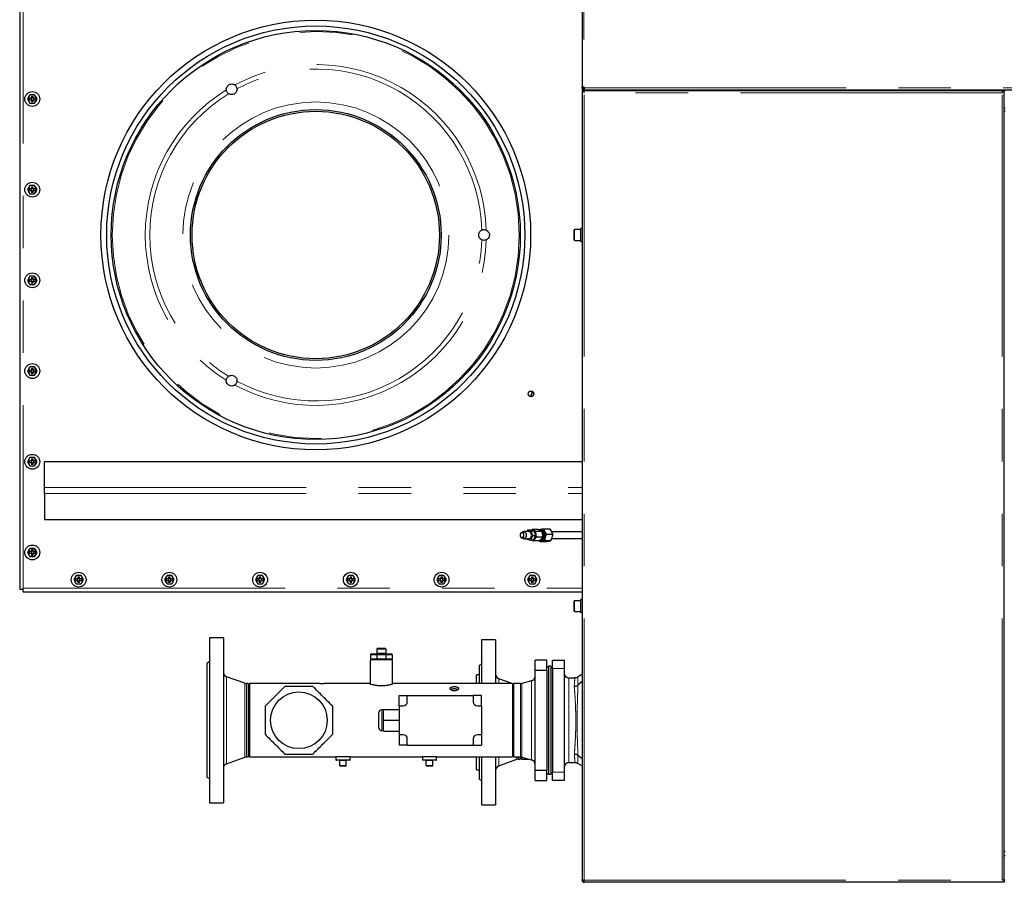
# Model space of a CAD drawing. Header units: millimetres. Extents: x 22 to 263, y 70 to 159.
# Tile 60 of 74: x 148 to 172, y 128 to 149. Entities that reach past the tile are written whole.
import ezdxf

# ---------------------------------------------------------------- set-up
doc = ezdxf.new("R2010")
doc.units = ezdxf.units.MM
doc.linetypes.add('PHANTOM', pattern=[12.7, 6.35, -1.27, 1.27, -1.27, 1.27, -1.27])

msp = doc.modelspace()

# ---------------------------------------------------------------- linework, layer by layer
at = {"color": 7, "linetype": 'Continuous', "lineweight": 25}
for p, q in [((161.865, 157.358), (161.865, 147.313)), ((148.229, 152.319), (148.229, 135.131)), ((161.865, 147.313), (161.885, 147.313)), ((161.865, 147.29), (161.865, 147.313)), ((161.885, 147.29), (161.885, 147.313)), ((148.477, 147.125), (148.419, 147.025)), ((148.592, 147.125), (148.477, 147.125)), ((148.514, 147.096), (148.554, 147.096)), ((148.514, 147.096), (148.514, 147.045)), ((148.554, 147.045), (148.554, 147.096)), ((148.65, 147.025), (148.592, 147.125)), ((161.885, 147.29), (161.865, 147.29)), ((161.865, 147.29), (161.865, 147.225)), ((161.865, 147.225), (161.865, 128.09)), ((161.865, 147.225), (161.915, 147.225)), ((161.885, 147.29), (161.91, 147.29)), ((161.89, 147.267), (161.89, 147.249)), ((161.89, 147.246), (161.89, 147.249)), ((161.89, 147.246), (209.057, 147.246)), ((161.89, 147.246), (161.89, 147.225)), ((161.91, 147.29), (161.92, 147.29)), ((172.055, 147.225), (161.915, 147.225)), ((161.915, 147.175), (161.915, 147.225)), ((172.055, 147.225), (172.105, 147.225)), ((172.055, 147.225), (172.055, 147.175)), ((172.105, 128.09), (172.105, 147.225)), ((148.419, 147.025), (148.477, 146.925)), ((148.514, 147.045), (148.464, 147.045)), ((148.464, 147.005), (148.464, 147.045)), ((148.464, 147.005), (148.514, 147.005)), ((148.477, 146.925), (148.592, 146.925)), ((148.504, 147.045), (148.504, 147.005)), ((148.554, 147.055), (148.514, 147.055)), ((148.514, 147.005), (148.514, 146.955)), ((148.514, 146.995), (148.554, 146.995)), ((148.554, 146.955), (148.514, 146.955)), ((148.605, 147.045), (148.554, 147.045)), ((148.554, 147.005), (148.605, 147.005)), ((148.554, 146.955), (148.554, 147.005)), ((148.564, 147.005), (148.564, 147.045)), ((148.592, 146.925), (148.65, 147.025)), ((148.605, 147.045), (148.605, 147.005)), ((172.105, 146.806), (172.125, 146.806)), ((172.125, 146.725), (172.105, 146.725)), ((148.477, 144.925), (148.419, 144.825)), ((148.592, 144.925), (148.477, 144.925)), ((148.65, 144.825), (148.592, 144.925)), ((148.419, 144.825), (148.477, 144.725)), ((148.514, 144.845), (148.464, 144.845)), ((148.464, 144.805), (148.464, 144.845)), ((148.464, 144.805), (148.514, 144.805)), ((148.477, 144.725), (148.592, 144.725)), ((148.504, 144.845), (148.504, 144.805)), ((148.514, 144.896), (148.554, 144.896)), ((148.514, 144.896), (148.514, 144.845)), ((148.554, 144.855), (148.514, 144.855)), ((148.514, 144.805), (148.514, 144.755)), ((148.514, 144.795), (148.554, 144.795)), ((148.554, 144.755), (148.514, 144.755)), ((148.554, 144.845), (148.554, 144.896)), ((148.605, 144.845), (148.554, 144.845)), ((148.554, 144.805), (148.605, 144.805)), ((148.554, 144.755), (148.554, 144.805)), ((148.564, 144.805), (148.564, 144.845)), ((148.592, 144.725), (148.65, 144.825)), ((148.605, 144.845), (148.605, 144.805)), ((161.675, 143.605), (161.675, 143.845)), ((161.835, 143.855), (161.685, 143.855)), ((161.865, 143.882), (161.835, 143.882)), ((161.835, 143.568), (161.835, 143.882)), ((161.685, 143.595), (161.835, 143.595)), ((161.835, 143.568), (161.865, 143.568)), ((148.477, 142.725), (148.419, 142.625)), ((148.419, 142.625), (148.477, 142.525)), ((148.514, 142.645), (148.464, 142.645)), ((148.464, 142.605), (148.464, 142.645)), ((148.464, 142.605), (148.514, 142.605)), ((148.592, 142.725), (148.477, 142.725)), ((148.504, 142.645), (148.504, 142.605)), ((148.514, 142.696), (148.554, 142.696)), ((148.514, 142.696), (148.514, 142.645)), ((148.554, 142.655), (148.514, 142.655)), ((148.514, 142.605), (148.514, 142.555)), ((148.514, 142.595), (148.554, 142.595)), ((148.554, 142.555), (148.514, 142.555)), ((148.554, 142.645), (148.554, 142.696)), ((148.605, 142.645), (148.554, 142.645)), ((148.554, 142.605), (148.605, 142.605)), ((148.554, 142.555), (148.554, 142.605)), ((148.564, 142.605), (148.564, 142.645)), ((148.65, 142.625), (148.592, 142.725)), ((148.592, 142.525), (148.65, 142.625)), ((148.605, 142.645), (148.605, 142.605)), ((148.477, 142.525), (148.592, 142.525)), ((148.477, 140.525), (148.419, 140.425)), ((148.419, 140.425), (148.477, 140.325)), ((148.514, 140.445), (148.464, 140.445)), ((148.464, 140.405), (148.464, 140.445)), ((148.464, 140.405), (148.514, 140.405)), ((148.592, 140.525), (148.477, 140.525)), ((148.504, 140.445), (148.504, 140.405)), ((148.514, 140.496), (148.554, 140.496)), ((148.514, 140.496), (148.514, 140.445)), ((148.554, 140.455), (148.514, 140.455)), ((148.514, 140.405), (148.514, 140.355)), ((148.514, 140.395), (148.554, 140.395)), ((148.554, 140.445), (148.554, 140.496)), ((148.605, 140.445), (148.554, 140.445)), ((148.554, 140.405), (148.605, 140.405)), ((148.554, 140.355), (148.554, 140.405)), ((148.564, 140.405), (148.564, 140.445)), ((148.65, 140.425), (148.592, 140.525)), ((148.592, 140.325), (148.65, 140.425)), ((148.605, 140.445), (148.605, 140.405)), ((148.477, 140.325), (148.592, 140.325)), ((148.554, 140.355), (148.514, 140.355)), ((148.477, 138.325), (148.419, 138.225)), ((148.514, 138.245), (148.464, 138.245)), ((148.464, 138.205), (148.464, 138.245)), ((148.592, 138.325), (148.477, 138.325)), ((148.504, 138.245), (148.504, 138.205)), ((148.514, 138.296), (148.554, 138.296)), ((148.514, 138.296), (148.514, 138.245)), ((148.554, 138.255), (148.514, 138.255)), ((148.554, 138.245), (148.554, 138.296)), ((148.605, 138.245), (148.554, 138.245)), ((148.564, 138.205), (148.564, 138.245)), ((148.65, 138.225), (148.592, 138.325)), ((148.605, 138.245), (148.605, 138.205)), ((148.419, 138.225), (148.477, 138.125)), ((148.464, 138.205), (148.514, 138.205)), ((148.477, 138.125), (148.592, 138.125)), ((148.514, 138.205), (148.514, 138.155)), ((148.514, 138.195), (148.554, 138.195)), ((148.554, 138.155), (148.514, 138.155)), ((148.554, 138.205), (148.605, 138.205)), ((148.554, 138.155), (148.554, 138.205)), ((148.592, 138.125), (148.65, 138.225)), ((148.829, 138.228), (161.865, 138.228)), ((148.829, 137.599), (148.829, 138.228)), ((148.829, 137.452), (148.829, 137.599)), ((148.829, 137.452), (148.829, 136.823)), ((148.829, 136.823), (161.865, 136.823)), ((160.659, 136.583), (160.634, 136.56)), ((160.8, 136.583), (160.659, 136.583)), ((160.87, 136.57), (160.842, 136.57)), ((160.929, 136.601), (161.084, 136.601)), ((160.437, 136.527), (160.397, 136.512)), ((160.397, 136.379), (160.437, 136.364)), ((160.58, 136.53), (160.453, 136.53)), ((160.453, 136.36), (160.47, 136.36)), ((160.492, 136.36), (160.58, 136.36)), ((160.52, 136.36), (160.524, 136.346)), ((160.524, 136.346), (160.613, 136.327)), ((160.547, 136.564), (160.528, 136.53)), ((160.636, 136.545), (160.547, 136.564)), ((160.618, 136.564), (160.547, 136.564)), ((160.613, 136.327), (160.669, 136.426)), ((160.618, 136.564), (160.707, 136.545)), ((160.669, 136.426), (160.636, 136.545)), ((160.707, 136.545), (160.636, 136.545)), ((160.739, 136.426), (160.669, 136.426)), ((160.739, 136.426), (160.683, 136.327)), ((160.707, 136.545), (160.739, 136.426)), ((160.735, 136.441), (160.735, 136.459)), ((160.891, 136.53), (160.749, 136.53)), ((160.904, 136.393), (160.763, 136.393)), ((161.001, 136.468), (161.157, 136.468)), ((161.865, 136.525), (161.132, 136.525)), ((161.134, 136.365), (161.865, 136.365)), ((148.477, 136.125), (148.419, 136.025)), ((148.592, 136.125), (148.477, 136.125)), ((148.514, 136.096), (148.554, 136.096)), ((148.514, 136.096), (148.514, 136.045)), ((148.554, 136.045), (148.554, 136.096)), ((148.65, 136.025), (148.592, 136.125)), ((160.683, 136.327), (160.613, 136.327)), ((160.67, 136.327), (160.659, 136.327)), ((160.827, 136.308), (160.685, 136.308)), ((160.839, 136.29), (160.826, 136.309)), ((160.839, 136.29), (160.995, 136.29)), ((160.842, 136.32), (160.87, 136.32)), ((160.957, 136.313), (161.112, 136.313)), ((148.419, 136.025), (148.477, 135.925)), ((148.514, 136.045), (148.464, 136.045)), ((148.464, 136.005), (148.464, 136.045)), ((148.464, 136.005), (148.514, 136.005)), ((148.477, 135.925), (148.592, 135.925)), ((148.504, 136.045), (148.504, 136.005)), ((148.554, 136.055), (148.514, 136.055)), ((148.514, 136.005), (148.514, 135.955)), ((148.514, 135.995), (148.554, 135.995)), ((148.554, 135.955), (148.514, 135.955)), ((148.605, 136.045), (148.554, 136.045)), ((148.554, 136.005), (148.605, 136.005)), ((148.554, 135.955), (148.554, 136.005)), ((148.564, 136.005), (148.564, 136.045)), ((148.592, 135.925), (148.65, 136.025)), ((148.605, 136.045), (148.605, 136.005)), ((149.602, 135.466), (149.544, 135.366)), ((149.639, 135.386), (149.589, 135.386)), ((149.589, 135.346), (149.589, 135.386)), ((149.717, 135.466), (149.602, 135.466)), ((149.629, 135.386), (149.629, 135.346)), ((149.639, 135.437), (149.679, 135.437)), ((149.639, 135.437), (149.639, 135.386)), ((149.679, 135.396), (149.639, 135.396)), ((149.679, 135.386), (149.679, 135.437)), ((149.73, 135.386), (149.679, 135.386)), ((149.689, 135.346), (149.689, 135.386)), ((149.775, 135.366), (149.717, 135.466)), ((149.73, 135.386), (149.73, 135.346)), ((151.802, 135.466), (151.744, 135.366)), ((151.839, 135.386), (151.789, 135.386)), ((151.789, 135.346), (151.789, 135.386)), ((151.917, 135.466), (151.802, 135.466)), ((151.829, 135.386), (151.829, 135.346)), ((151.839, 135.437), (151.879, 135.437)), ((151.839, 135.437), (151.839, 135.386)), ((151.879, 135.396), (151.839, 135.396)), ((151.879, 135.386), (151.879, 135.437)), ((151.93, 135.386), (151.879, 135.386)), ((151.889, 135.346), (151.889, 135.386)), ((151.975, 135.366), (151.917, 135.466)), ((151.93, 135.386), (151.93, 135.346)), ((154.002, 135.466), (153.944, 135.366)), ((154.039, 135.386), (153.989, 135.386)), ((153.989, 135.346), (153.989, 135.386)), ((154.117, 135.466), (154.002, 135.466)), ((154.029, 135.386), (154.029, 135.346)), ((154.039, 135.437), (154.079, 135.437)), ((154.039, 135.437), (154.039, 135.386)), ((154.079, 135.396), (154.039, 135.396)), ((154.079, 135.386), (154.079, 135.437)), ((154.13, 135.386), (154.079, 135.386)), ((154.089, 135.346), (154.089, 135.386)), ((154.175, 135.366), (154.117, 135.466)), ((154.13, 135.386), (154.13, 135.346)), ((156.202, 135.466), (156.144, 135.366)), ((156.239, 135.386), (156.189, 135.386)), ((156.189, 135.346), (156.189, 135.386)), ((156.317, 135.466), (156.202, 135.466)), ((156.229, 135.386), (156.229, 135.346)), ((156.239, 135.437), (156.279, 135.437)), ((156.239, 135.437), (156.239, 135.386)), ((156.279, 135.396), (156.239, 135.396)), ((156.279, 135.386), (156.279, 135.437)), ((156.33, 135.386), (156.279, 135.386)), ((156.289, 135.346), (156.289, 135.386)), ((156.375, 135.366), (156.317, 135.466)), ((156.33, 135.386), (156.33, 135.346)), ((158.402, 135.466), (158.344, 135.366)), ((158.439, 135.386), (158.389, 135.386)), ((158.389, 135.346), (158.389, 135.386)), ((158.517, 135.466), (158.402, 135.466)), ((158.429, 135.386), (158.429, 135.346)), ((158.439, 135.437), (158.479, 135.437)), ((158.439, 135.437), (158.439, 135.386)), ((158.479, 135.396), (158.439, 135.396)), ((158.479, 135.386), (158.479, 135.437)), ((158.53, 135.386), (158.479, 135.386)), ((158.489, 135.346), (158.489, 135.386)), ((158.575, 135.366), (158.517, 135.466)), ((158.53, 135.386), (158.53, 135.346)), ((160.602, 135.466), (160.544, 135.366)), ((160.639, 135.386), (160.589, 135.386)), ((160.589, 135.346), (160.589, 135.386)), ((160.717, 135.466), (160.602, 135.466)), ((160.629, 135.386), (160.629, 135.346)), ((160.639, 135.437), (160.679, 135.437)), ((160.639, 135.437), (160.639, 135.386)), ((160.679, 135.396), (160.639, 135.396)), ((160.679, 135.386), (160.679, 135.437)), ((160.73, 135.386), (160.679, 135.386)), ((160.689, 135.346), (160.689, 135.386)), ((160.775, 135.366), (160.717, 135.466)), ((160.73, 135.386), (160.73, 135.346)), ((148.314, 135.131), (148.314, 135.156)), ((149.544, 135.366), (149.602, 135.266)), ((149.589, 135.346), (149.639, 135.346)), ((149.602, 135.266), (149.717, 135.266)), ((149.639, 135.346), (149.639, 135.296)), ((149.639, 135.336), (149.679, 135.336)), ((149.679, 135.296), (149.639, 135.296)), ((149.679, 135.346), (149.73, 135.346)), ((149.679, 135.296), (149.679, 135.346)), ((149.717, 135.266), (149.775, 135.366)), ((151.744, 135.366), (151.802, 135.266)), ((151.789, 135.346), (151.839, 135.346)), ((151.802, 135.266), (151.917, 135.266)), ((151.839, 135.346), (151.839, 135.296)), ((151.839, 135.336), (151.879, 135.336)), ((151.879, 135.296), (151.839, 135.296)), ((151.879, 135.346), (151.93, 135.346)), ((151.879, 135.296), (151.879, 135.346)), ((151.917, 135.266), (151.975, 135.366)), ((153.944, 135.366), (154.002, 135.266)), ((153.989, 135.346), (154.039, 135.346)), ((154.002, 135.266), (154.117, 135.266)), ((154.039, 135.346), (154.039, 135.296)), ((154.039, 135.336), (154.079, 135.336)), ((154.079, 135.296), (154.039, 135.296)), ((154.079, 135.346), (154.13, 135.346)), ((154.079, 135.296), (154.079, 135.346)), ((154.117, 135.266), (154.175, 135.366)), ((156.144, 135.366), (156.202, 135.266)), ((156.189, 135.346), (156.239, 135.346)), ((156.202, 135.266), (156.317, 135.266)), ((156.239, 135.346), (156.239, 135.296)), ((156.239, 135.336), (156.279, 135.336)), ((156.279, 135.296), (156.239, 135.296)), ((156.279, 135.346), (156.33, 135.346)), ((156.279, 135.296), (156.279, 135.346)), ((156.317, 135.266), (156.375, 135.366)), ((158.344, 135.366), (158.402, 135.266)), ((158.389, 135.346), (158.439, 135.346)), ((158.402, 135.266), (158.517, 135.266)), ((158.439, 135.346), (158.439, 135.296)), ((158.439, 135.336), (158.479, 135.336)), ((158.479, 135.296), (158.439, 135.296)), ((158.479, 135.346), (158.53, 135.346)), ((158.479, 135.296), (158.479, 135.346)), ((158.517, 135.266), (158.575, 135.366)), ((160.544, 135.366), (160.602, 135.266)), ((160.589, 135.346), (160.639, 135.346)), ((160.602, 135.266), (160.717, 135.266)), ((160.639, 135.346), (160.639, 135.296)), ((160.639, 135.336), (160.679, 135.336)), ((160.679, 135.296), (160.639, 135.296)), ((160.679, 135.346), (160.73, 135.346)), ((160.679, 135.296), (160.679, 135.346)), ((160.717, 135.266), (160.775, 135.366)), ((148.314, 135.131), (148.229, 135.131)), ((148.314, 135.071), (148.314, 135.131)), ((148.314, 135.071), (161.865, 135.071)), ((161.675, 134.605), (161.675, 134.845)), ((161.835, 134.855), (161.685, 134.855)), ((161.865, 134.882), (161.835, 134.882)), ((161.835, 134.568), (161.835, 134.882)), ((161.685, 134.595), (161.835, 134.595)), ((161.835, 134.568), (161.865, 134.568)), ((153.169, 133.955), (152.829, 133.955)), ((152.829, 133.955), (152.829, 129.955)), ((153.169, 133.955), (153.169, 129.955)), ((156.909, 133.704), (157.089, 133.704)), ((159.769, 133.905), (159.429, 133.905)), ((159.429, 133.905), (159.429, 132.844)), ((159.769, 133.905), (159.769, 132.844)), ((156.734, 133.544), (156.734, 133.444)), ((156.754, 133.564), (156.898, 133.564)), ((156.889, 133.684), (156.889, 133.584)), ((156.89, 133.544), (156.89, 133.444)), ((156.898, 133.564), (157.101, 133.564)), ((157.101, 133.564), (157.244, 133.564)), ((157.109, 133.684), (157.109, 133.584)), ((157.109, 133.544), (157.109, 133.444)), ((157.264, 133.544), (157.264, 133.444)), ((152.829, 133.37), (152.769, 133.335)), ((152.769, 133.335), (152.769, 130.575)), ((156.729, 133.424), (156.729, 132.838)), ((157.269, 133.424), (156.729, 133.424)), ((157.269, 132.838), (157.269, 133.424)), ((159.429, 133.32), (159.369, 133.285)), ((159.369, 133.285), (159.369, 132.844)), ((160.729, 133.171), (160.729, 133.415)), ((161.009, 133.415), (160.729, 133.415)), ((161.009, 133.171), (161.009, 133.415)), ((161.049, 133.235), (161.009, 133.259)), ((161.109, 133.265), (161.049, 133.265)), ((161.049, 133.265), (161.049, 130.645)), ((161.109, 133.265), (161.109, 130.645)), ((161.149, 133.235), (161.109, 133.235)), ((161.149, 133.415), (161.429, 133.415)), ((161.149, 133.215), (161.149, 133.415)), ((161.429, 133.415), (161.429, 133.215)), ((153.687, 132.852), (153.248, 133.012)), ((159.369, 133.055), (159.309, 133.055)), ((159.309, 132.844), (159.309, 133.055)), ((160.729, 133.171), (161.009, 133.171)), ((160.729, 130.74), (160.729, 133.171)), ((161.009, 133.171), (161.009, 130.74)), ((161.149, 133.215), (161.149, 130.695)), ((161.429, 133.215), (161.429, 130.695)), ((161.865, 133.073), (161.76, 133.001)), ((153.769, 132.844), (153.728, 132.844)), ((153.769, 132.844), (153.769, 131.066)), ((155.506, 132.844), (153.799, 132.844)), ((153.799, 132.844), (153.799, 131.066)), ((156.709, 132.844), (155.633, 132.844)), ((160.179, 132.844), (157.289, 132.844)), ((160.17, 132.844), (159.848, 132.962)), ((160.179, 132.844), (160.179, 131.066)), ((160.209, 132.83), (160.179, 132.841)), ((160.373, 132.844), (160.209, 132.844)), ((160.209, 131.066), (160.209, 132.844)), ((160.64, 132.912), (160.404, 132.849)), ((161.692, 132.98), (161.549, 132.98)), ((161.865, 132.892), (161.765, 132.804)), ((161.765, 132.804), (161.765, 132.804)), ((157.429, 132.305), (157.429, 132.555)), ((157.429, 132.555), (157.629, 132.555)), ((157.629, 132.405), (157.629, 132.555)), ((157.629, 132.555), (159.229, 132.555)), ((159.229, 132.555), (159.229, 132.405)), ((159.429, 132.555), (159.229, 132.555)), ((159.429, 132.305), (159.429, 132.555)), ((157.429, 132.305), (157.429, 131.605)), ((157.429, 132.305), (157.529, 132.305)), ((159.329, 132.305), (159.429, 132.305)), ((159.429, 132.305), (159.429, 131.605)), ((156.929, 132.125), (156.929, 131.785)), ((157.049, 132.205), (157.009, 132.205)), ((157.049, 132.215), (157.429, 132.215)), ((157.049, 131.955), (157.049, 132.215)), ((157.049, 131.695), (157.049, 131.955)), ((157.049, 131.955), (157.429, 131.955)), ((157.009, 131.705), (157.049, 131.705)), ((157.049, 131.695), (157.429, 131.695)), ((157.529, 131.605), (157.429, 131.605)), ((157.429, 131.605), (157.429, 131.355)), ((159.429, 131.605), (159.329, 131.605)), ((159.429, 131.605), (159.429, 131.355)), ((157.629, 131.355), (157.429, 131.355)), ((157.629, 131.355), (157.629, 131.505)), ((157.629, 131.355), (159.229, 131.355)), ((159.229, 131.505), (159.229, 131.355)), ((159.229, 131.355), (159.429, 131.355)), ((161.765, 131.11), (161.865, 131.029)), ((161.765, 131.11), (161.765, 131.11)), ((153.248, 130.899), (153.687, 131.059)), ((153.728, 131.066), (153.769, 131.066)), ((153.799, 131.066), (155.899, 131.066)), ((155.899, 131.066), (155.899, 130.996)), ((156.239, 131.066), (155.899, 131.066)), ((156.229, 130.986), (155.909, 130.986)), ((155.989, 130.856), (155.989, 130.976)), ((156.139, 130.846), (155.999, 130.846)), ((156.149, 130.856), (156.149, 130.976)), ((156.239, 131.066), (157.999, 131.066)), ((156.239, 130.996), (156.239, 131.066)), ((157.999, 131.066), (157.999, 130.996)), ((158.339, 131.066), (157.999, 131.066)), ((158.329, 130.986), (158.009, 130.986)), ((158.089, 130.856), (158.089, 130.976)), ((158.239, 130.846), (158.099, 130.846)), ((158.249, 130.856), (158.249, 130.976)), ((158.339, 131.066), (160.179, 131.066)), ((158.339, 130.996), (158.339, 131.066)), ((159.309, 130.755), (159.309, 131.066)), ((159.369, 131.066), (159.369, 130.525)), ((159.429, 131.066), (159.429, 129.905)), ((159.769, 131.066), (159.769, 129.905)), ((159.848, 130.849), (160.287, 131.009)), ((160.209, 131.066), (160.373, 131.066)), ((160.328, 131.016), (160.369, 131.016)), ((160.369, 131.066), (160.369, 131.016)), ((160.399, 131.064), (160.399, 131.016)), ((160.399, 131.016), (160.576, 131.016)), ((160.404, 131.062), (160.64, 130.999)), ((161.549, 130.93), (161.696, 130.93)), ((161.758, 130.913), (161.865, 130.848)), ((159.309, 130.755), (159.369, 130.755)), ((161.009, 130.74), (160.729, 130.74)), ((160.729, 130.495), (160.729, 130.74)), ((161.009, 130.495), (161.009, 130.74)), ((161.009, 130.652), (161.049, 130.675)), ((161.049, 130.645), (161.109, 130.645)), ((161.109, 130.675), (161.149, 130.675)), ((161.149, 130.495), (161.149, 130.695)), ((161.429, 130.695), (161.429, 130.495)), ((152.769, 130.575), (152.829, 130.541)), ((159.369, 130.525), (159.429, 130.491)), ((160.729, 130.495), (161.009, 130.495)), ((161.429, 130.495), (161.149, 130.495)), ((152.829, 129.955), (153.169, 129.955)), ((159.429, 129.905), (159.769, 129.905)), ((172.105, 128.78), (172.125, 128.78)), ((172.125, 128.665), (172.105, 128.665)), ((161.865, 128.09), (161.865, 128.075)), ((161.865, 128.075), (161.89, 128.075)), ((161.89, 128.08), (161.89, 128.075)), ((161.915, 128.025), (161.915, 128.075)), ((172.055, 128.025), (161.915, 128.025)), ((172.105, 128.075), (172.055, 128.075)), ((172.105, 128.025), (172.055, 128.025)), ((172.08, 128.075), (172.08, 128.08)), ((172.105, 128.075), (172.105, 128.09)), ((172.105, 128.075), (172.105, 128.025))]:
    msp.add_line(p, q, dxfattribs=at)
at = {"color": 8, "linetype": 'PHANTOM', "lineweight": 18}
for p, q in [((161.91, 157.358), (161.91, 147.313)), ((148.314, 152.294), (148.314, 135.156)), ((161.91, 147.313), (161.91, 147.29)), ((172.055, 147.175), (161.915, 147.175)), ((161.915, 128.075), (161.915, 147.175)), ((161.92, 147.291), (209.102, 147.291)), ((172.055, 128.075), (172.055, 147.175)), ((172.105, 147.221), (172.125, 147.221)), ((161.685, 143.855), (161.685, 143.595)), ((160.667, 139.928), (160.656, 139.903)), ((148.829, 137.599), (161.865, 137.599)), ((148.829, 137.452), (161.865, 137.452)), ((148.314, 135.156), (161.865, 135.156)), ((161.685, 134.855), (161.685, 134.595)), ((156.89, 133.544), (156.734, 133.544)), ((157.109, 133.684), (156.889, 133.684)), ((156.889, 133.584), (157.109, 133.584)), ((157.109, 133.544), (156.89, 133.544)), ((157.264, 133.544), (157.109, 133.544)), ((156.734, 133.444), (156.89, 133.444)), ((156.89, 133.444), (157.109, 133.444)), ((157.109, 133.444), (157.264, 133.444)), ((153.248, 133.012), (153.248, 130.899)), ((161.429, 133.215), (161.149, 133.215)), ((153.687, 132.852), (153.687, 131.059)), ((153.728, 132.844), (153.728, 131.066)), ((159.848, 132.962), (159.848, 132.844)), ((160.373, 131.066), (160.373, 132.844)), ((160.404, 131.062), (160.404, 132.849)), ((160.64, 130.999), (160.64, 132.912)), ((161.549, 132.98), (161.549, 130.93)), ((157.009, 132.205), (157.009, 131.705)), ((155.899, 130.996), (156.239, 130.996)), ((156.149, 130.976), (155.989, 130.976)), ((155.989, 130.856), (156.149, 130.856)), ((157.999, 130.996), (158.339, 130.996)), ((158.249, 130.976), (158.089, 130.976)), ((158.089, 130.856), (158.249, 130.856)), ((159.848, 131.066), (159.848, 130.849)), ((160.287, 131.066), (160.287, 131.009)), ((160.328, 131.066), (160.328, 131.016)), ((161.149, 130.695), (161.429, 130.695)), ((161.915, 128.075), (172.055, 128.075))]:
    msp.add_line(p, q, dxfattribs=at)
at = {"color": 7, "linetype": 'Continuous', "lineweight": 25, "flags": 128}
for points in [[(160.831, 136.569), (160.84, 136.57), (160.861, 136.567), (160.881, 136.557), (160.899, 136.54), (160.914, 136.518), (160.924, 136.492), (160.929, 136.462)], [(160.852, 136.57), (160.868, 136.573), (160.89, 136.57), (160.911, 136.559), (160.929, 136.542), (160.943, 136.519), (160.954, 136.492), (160.959, 136.463), (160.959, 136.432), (160.955, 136.402), (160.945, 136.375), (160.931, 136.351), (160.913, 136.334), (160.893, 136.322), (160.871, 136.318), (160.852, 136.32)], [(160.957, 136.462), (160.952, 136.492), (160.942, 136.518), (160.927, 136.54), (160.91, 136.557), (160.89, 136.567), (160.87, 136.57)], [(160.458, 136.435), (160.458, 136.458), (160.453, 136.479), (160.443, 136.497), (160.429, 136.509), (160.414, 136.514), (160.398, 136.512), (160.383, 136.503), (160.371, 136.487), (160.364, 136.467), (160.362, 136.444), (160.364, 136.422), (160.372, 136.402), (160.384, 136.387), (160.399, 136.378), (160.415, 136.377), (160.43, 136.383), (160.444, 136.395), (160.453, 136.414), (160.458, 136.435)], [(160.452, 136.436), (160.452, 136.457), (160.446, 136.477), (160.437, 136.492), (160.424, 136.502), (160.409, 136.505), (160.395, 136.501), (160.382, 136.491), (160.373, 136.474), (160.368, 136.455), (160.369, 136.434), (160.374, 136.414), (160.384, 136.399), (160.397, 136.389), (160.411, 136.385), (160.426, 136.39), (160.438, 136.4), (160.447, 136.417), (160.452, 136.436)], [(160.437, 136.527), (160.448, 136.53), (160.466, 136.528), (160.483, 136.519), (160.497, 136.503), (160.507, 136.482), (160.512, 136.458), (160.512, 136.433)], [(160.512, 136.433), (160.507, 136.408), (160.497, 136.388), (160.483, 136.372), (160.466, 136.363), (160.448, 136.361), (160.437, 136.364)], [(160.639, 136.433), (160.639, 136.458), (160.634, 136.482), (160.624, 136.503), (160.61, 136.519), (160.593, 136.528), (160.58, 136.53)], [(160.64, 136.559), (160.648, 136.562), (160.669, 136.564), (160.69, 136.559), (160.709, 136.546), (160.725, 136.528), (160.738, 136.504), (160.746, 136.476), (160.749, 136.447), (160.746, 136.417), (160.739, 136.389), (160.727, 136.365), (160.71, 136.346), (160.692, 136.333), (160.685, 136.33)], [(160.929, 136.462), (160.929, 136.432), (160.925, 136.403), (160.915, 136.376), (160.901, 136.353), (160.884, 136.336), (160.864, 136.325), (160.843, 136.32), (160.842, 136.32)], [(160.87, 136.32), (160.871, 136.32), (160.892, 136.325), (160.912, 136.336), (160.93, 136.353), (160.943, 136.376), (160.953, 136.403), (160.958, 136.432), (160.957, 136.462)], [(160.912, 136.46), (160.906, 136.488), (160.896, 136.512)]]:
    msp.add_lwpolyline(points, dxfattribs=at)
at = {"color": 8, "linetype": 'PHANTOM', "lineweight": 18, "flags": 128}
for points in [[(161.76, 133.001), (161.76, 132.993), (161.761, 132.966), (161.763, 132.916), (161.765, 132.841), (161.765, 132.804), (161.765, 132.804), (161.765, 132.804)], [(161.765, 131.11), (161.765, 131.11), (161.763, 131.029), (161.761, 130.967), (161.759, 130.927), (161.758, 130.917), (161.758, 130.913)], [(161.765, 131.11), (161.765, 131.11)]]:
    msp.add_lwpolyline(points, dxfattribs=at)
at = {"color": 7, "linetype": 'Continuous', "lineweight": 25}
for centre, radius in [((155.409, 143.725), 5.21), ((155.409, 143.725), 5.07), ((155.409, 143.725), 4.96), ((148.534, 147.025), 0.18), ((155.409, 143.725), 3.04), ((155.409, 143.725), 3), ((148.534, 144.825), 0.18), ((148.534, 142.625), 0.18), ((148.534, 140.425), 0.18), ((160.629, 139.871), 0.068), ((148.534, 138.225), 0.18), ((148.534, 136.025), 0.18), ((149.659, 135.366), 0.18), ((151.859, 135.366), 0.18), ((154.059, 135.366), 0.18), ((156.259, 135.366), 0.18), ((158.459, 135.366), 0.18), ((160.659, 135.366), 0.18), ((154.999, 131.955), 0.688)]:
    msp.add_circle(centre, radius, dxfattribs=at)
at = {"color": 8, "linetype": 'PHANTOM', "lineweight": 18}
for radius in [4.934, 3.226]:
    msp.add_circle((155.409, 143.725), radius, dxfattribs=at)
for radius, start, end in [(4.134, 1.6528, 118.3472), (4.026, 1.6747, 118.3253), (4.134, 121.6528, 238.3472), (4.026, 121.6747, 238.3253), (4.134, 241.6528, 358.3472), (4.026, 241.6747, 358.3253)]:
    msp.add_arc((155.409, 143.725), radius, start, end, dxfattribs=at)
at = {"color": 7, "linetype": 'Continuous', "lineweight": 25}
for centre, radius, start, end in [((161.89, 147.29), 0.03, 0.0668, 49.1184), ((148.534, 147.025), 0.105, 132.2472, 167.7528), ((148.534, 147.025), 0.105, 72.2472, 107.7528), ((148.534, 147.025), 0.105, 12.2472, 47.7528), ((148.534, 147.025), 0.105, 192.2472, 227.7528), ((148.534, 147.025), 0.105, 252.2472, 287.7528), ((148.534, 147.025), 0.105, 312.2472, 347.7528), ((148.534, 144.825), 0.105, 72.2472, 107.7528), ((148.534, 144.825), 0.105, 132.2472, 167.7528), ((148.534, 144.825), 0.105, 192.2472, 227.7528), ((148.534, 144.825), 0.105, 252.2472, 287.7528), ((148.534, 144.825), 0.105, 12.2472, 47.7528), ((148.534, 144.825), 0.105, 312.2472, 347.7528), ((161.685, 143.845), 0.01, 90, 180), ((161.685, 143.605), 0.01, 180, 270), ((148.534, 142.625), 0.105, 132.2472, 167.7528), ((148.534, 142.625), 0.105, 192.2472, 227.7528), ((148.534, 142.625), 0.105, 72.2472, 107.7528), ((148.534, 142.625), 0.105, 12.2472, 47.7528), ((148.534, 142.625), 0.105, 312.2472, 347.7528), ((148.534, 142.625), 0.105, 252.2472, 287.7528), ((148.534, 140.425), 0.105, 132.2472, 167.7528), ((148.534, 140.425), 0.105, 192.2472, 227.7528), ((148.534, 140.425), 0.105, 72.2472, 107.7528), ((148.534, 140.425), 0.105, 12.2472, 47.7528), ((148.534, 140.425), 0.105, 312.2472, 347.7528), ((148.534, 140.425), 0.105, 252.2472, 287.7528), ((161.343, 139.624), 0.748, 155.7183, 166.0249), ((161.345, 139.607), 0.75, 156.7745, 164.7864), ((148.534, 138.225), 0.105, 132.2472, 167.7528), ((148.534, 138.225), 0.105, 72.2472, 107.7528), ((148.534, 138.225), 0.105, 12.2472, 47.7528), ((148.534, 138.225), 0.105, 192.2472, 227.7528), ((148.534, 138.225), 0.105, 252.2472, 287.7528), ((148.534, 138.225), 0.105, 312.2472, 347.7528), ((160.568, 136.431), 0.0718, 279.9247, 1.1667), ((160.633, 136.434), 0.101, 313.3922, 347.6079), ((160.618, 136.45), 0.117, 4.3599, 34.575), ((160.796, 136.439), 0.121, 301.1684, 10.5163), ((160.779, 136.45), 0.137, 4.5629, 32.763), ((160.762, 136.445), 0.15, 343.1428, 5.7679), ((148.534, 136.025), 0.105, 132.2472, 167.7528), ((148.534, 136.025), 0.105, 72.2472, 107.7528), ((148.534, 136.025), 0.105, 12.2472, 47.7528), ((148.534, 136.025), 0.105, 192.2472, 227.7528), ((148.534, 136.025), 0.105, 252.2472, 287.7528), ((148.534, 136.025), 0.105, 312.2472, 347.7528), ((149.659, 135.366), 0.105, 132.2472, 167.7528), ((149.659, 135.366), 0.105, 72.2472, 107.7528), ((149.659, 135.366), 0.105, 12.2472, 47.7528), ((151.859, 135.366), 0.105, 132.2472, 167.7528), ((151.859, 135.366), 0.105, 72.2472, 107.7528), ((151.859, 135.366), 0.105, 12.2472, 47.7528), ((154.059, 135.366), 0.105, 132.2472, 167.7528), ((154.059, 135.366), 0.105, 72.2472, 107.7528), ((154.059, 135.366), 0.105, 12.2472, 47.7528), ((156.259, 135.366), 0.105, 132.2472, 167.7528), ((156.259, 135.366), 0.105, 72.2472, 107.7528), ((156.259, 135.366), 0.105, 12.2472, 47.7528), ((158.459, 135.366), 0.105, 132.2472, 167.7528), ((158.459, 135.366), 0.105, 72.2472, 107.7528), ((158.459, 135.366), 0.105, 12.2472, 47.7528), ((160.659, 135.366), 0.105, 132.2472, 167.7528), ((160.659, 135.366), 0.105, 72.2472, 107.7528), ((160.659, 135.366), 0.105, 12.2472, 47.7528), ((149.659, 135.366), 0.105, 192.2472, 227.7528), ((149.659, 135.366), 0.105, 252.2472, 287.7528), ((149.659, 135.366), 0.105, 312.2472, 347.7528), ((151.859, 135.366), 0.105, 192.2472, 227.7528), ((151.859, 135.366), 0.105, 252.2472, 287.7528), ((151.859, 135.366), 0.105, 312.2472, 347.7528), ((154.059, 135.366), 0.105, 192.2472, 227.7528), ((154.059, 135.366), 0.105, 252.2472, 287.7528), ((154.059, 135.366), 0.105, 312.2472, 347.7528), ((156.259, 135.366), 0.105, 192.2472, 227.7528), ((156.259, 135.366), 0.105, 252.2472, 287.7528), ((156.259, 135.366), 0.105, 312.2472, 347.7528), ((158.459, 135.366), 0.105, 192.2472, 227.7528), ((158.459, 135.366), 0.105, 252.2472, 287.7528), ((158.459, 135.366), 0.105, 312.2472, 347.7528), ((160.659, 135.366), 0.105, 192.2472, 227.7528), ((160.659, 135.366), 0.105, 252.2472, 287.7528), ((160.659, 135.366), 0.105, 312.2472, 347.7528), ((161.685, 134.845), 0.01, 90, 180), ((161.685, 134.605), 0.01, 180, 270), ((156.909, 133.684), 0.02, 90, 180), ((157.089, 133.684), 0.02, 0, 90), ((156.754, 133.544), 0.02, 90, 180), ((156.869, 133.584), 0.02, 270, 0), ((157.129, 133.584), 0.02, 180, 270), ((157.244, 133.544), 0.02, 0, 90), ((156.754, 133.444), 0.02, 180, 270), ((157.244, 133.444), 0.02, 270, 0), ((153.289, 133.124), 0.12, 180, 250), ((159.889, 133.074), 0.12, 180, 250), ((160.609, 133.028), 0.12, 285, 0), ((161.549, 133.1), 0.12, 180, 270), ((153.728, 132.964), 0.12, 250, 270), ((160.373, 132.964), 0.12, 270, 285), ((157.529, 132.405), 0.1, 270, 0), ((159.329, 132.405), 0.1, 180, 270), ((157.009, 132.125), 0.08, 90, 180), ((157.009, 131.785), 0.08, 180, 270), ((157.529, 131.505), 0.1, 0, 90), ((159.329, 131.505), 0.1, 90, 180), ((153.289, 130.787), 0.12, 110, 180), ((153.728, 130.946), 0.12, 90, 110), ((155.909, 130.996), 0.01, 180, 270), ((155.979, 130.976), 0.01, 0, 90), ((155.999, 130.856), 0.01, 180, 270), ((156.139, 130.856), 0.01, 270, 0), ((156.159, 130.976), 0.01, 90, 180), ((156.229, 130.996), 0.01, 270, 0), ((158.009, 130.996), 0.01, 180, 270), ((158.079, 130.976), 0.01, 0, 90), ((158.099, 130.856), 0.01, 180, 270), ((158.239, 130.856), 0.01, 270, 0), ((158.259, 130.976), 0.01, 90, 180), ((158.329, 130.996), 0.01, 270, 0), ((159.889, 130.737), 0.12, 110, 180), ((160.328, 130.896), 0.12, 90, 110), ((160.373, 130.946), 0.12, 75, 90), ((160.609, 130.883), 0.12, 0, 75), ((161.549, 130.81), 0.12, 90, 180)]:
    msp.add_arc(centre, radius, start, end, dxfattribs=at)
for centre, start_param, end_param in [((156.898, 133.544), 0, 1.570796), ((157.101, 133.544), 4.712389, 6.283185), ((156.898, 133.444), 1.570796, 3.141593), ((157.101, 133.444), 3.141593, 4.712389)]:
    msp.add_ellipse(centre, major_axis=(0, 0.02), ratio=0.414214, start_param=start_param, end_param=end_param, dxfattribs=at)
for points, knots in [([(153.24, 147.244), (153.24, 147.259), (153.24, 147.288), (153.258, 147.33), (153.287, 147.363), (153.326, 147.384), (153.369, 147.391), (153.411, 147.385), (153.435, 147.37), (153.447, 147.363)], [0, 0, 0, 0, 0.147007, 0.294183, 0.438747, 0.580473, 0.721201, 0.863064, 1, 1, 1, 1]), ([(153.447, 147.363), (153.449, 147.361), (153.463, 147.351), (153.483, 147.326), (153.496, 147.294), (153.498, 147.275), (153.499, 147.27)], [0, 0, 0, 0, 0.08646, 0.487796, 0.844838, 1, 1, 1, 1]), ([(161.865, 147.313), (161.865, 147.314), (161.865, 147.317), (161.868, 147.319), (161.872, 147.32), (161.878, 147.321), (161.885, 147.32), (161.894, 147.319), (161.902, 147.317), (161.907, 147.314), (161.91, 147.313)], [0, 0, 0, 0, 0.115357, 0.239008, 0.368191, 0.500007, 0.631874, 0.760882, 0.883223, 1, 1, 1, 1]), ([(161.885, 147.313), (161.885, 147.314), (161.885, 147.316), (161.886, 147.319), (161.888, 147.319), (161.888, 147.32)], [0, 0, 0, 0, 0.371896, 0.745085, 1, 1, 1, 1]), ([(153.295, 147.152), (153.285, 147.161), (153.265, 147.177), (153.247, 147.211), (153.242, 147.234), (153.24, 147.244)], [0, 0, 0, 0, 0.356585, 0.713967, 1, 1, 1, 1]), ([(153.499, 147.27), (153.499, 147.255), (153.498, 147.226), (153.479, 147.185), (153.449, 147.153), (153.409, 147.133), (153.367, 147.127), (153.327, 147.134), (153.305, 147.146), (153.295, 147.152)], [0, 0, 0, 0, 0.150784, 0.301748, 0.449795, 0.594631, 0.738469, 0.883887, 1, 1, 1, 1]), ([(161.92, 147.291), (161.92, 147.287), (161.92, 147.28), (161.918, 147.27), (161.916, 147.263), (161.912, 147.257), (161.907, 147.253), (161.902, 147.25), (161.897, 147.249), (161.892, 147.249), (161.89, 147.249)], [0, 0, 0, 0, 0.156777, 0.309503, 0.454373, 0.588145, 0.708928, 0.816036, 0.910759, 1, 1, 1, 1]), ([(161.92, 147.291), (161.92, 147.289), (161.92, 147.285), (161.918, 147.279), (161.916, 147.275), (161.912, 147.272), (161.907, 147.269), (161.9, 147.268), (161.894, 147.267), (161.89, 147.267)], [0, 0, 0, 0, 0.124999, 0.25003, 0.375104, 0.50029, 0.625473, 0.75074, 1, 1, 1, 1]), ([(159.434, 143.608), (159.422, 143.615), (159.396, 143.63), (159.37, 143.667), (159.358, 143.71), (159.36, 143.754), (159.376, 143.794), (159.402, 143.825), (159.424, 143.838), (159.434, 143.843)], [0, 0, 0, 0, 0.1507843, 0.3017485, 0.4497962, 0.5946329, 0.7384711, 0.8838849, 1, 1, 1, 1]), ([(159.434, 143.843), (159.446, 143.848), (159.471, 143.857), (159.509, 143.856), (159.531, 143.848), (159.541, 143.845)], [0, 0, 0, 0, 0.356578, 0.713979, 1, 1, 1, 1]), ([(159.541, 143.845), (159.554, 143.838), (159.58, 143.823), (159.607, 143.787), (159.621, 143.745), (159.62, 143.701), (159.604, 143.66), (159.578, 143.626), (159.553, 143.613), (159.541, 143.606)], [0, 0, 0, 0, 0.147008, 0.294184, 0.43874, 0.580471, 0.721201, 0.863064, 1, 1, 1, 1]), ([(159.541, 143.606), (159.529, 143.602), (159.504, 143.594), (159.466, 143.596), (159.444, 143.604), (159.434, 143.608)], [0, 0, 0, 0, 0.357587, 0.716014, 1, 1, 1, 1]), ([(153.24, 140.207), (153.243, 140.22), (153.248, 140.245), (153.269, 140.278), (153.287, 140.292), (153.295, 140.299)], [0, 0, 0, 0, 0.357581, 0.716027, 1, 1, 1, 1]), ([(153.447, 140.088), (153.434, 140.08), (153.409, 140.065), (153.364, 140.06), (153.321, 140.069), (153.283, 140.092), (153.255, 140.125), (153.239, 140.165), (153.24, 140.193), (153.24, 140.207)], [0, 0, 0, 0, 0.147007, 0.294181, 0.438743, 0.580468, 0.721199, 0.863061, 1, 1, 1, 1]), ([(153.295, 140.299), (153.308, 140.306), (153.334, 140.32), (153.379, 140.324), (153.422, 140.314), (153.459, 140.29), (153.485, 140.256), (153.499, 140.218), (153.499, 140.192), (153.499, 140.181)], [0, 0, 0, 0, 0.150791, 0.301754, 0.449801, 0.594636, 0.738473, 0.883889, 1, 1, 1, 1]), ([(153.499, 140.181), (153.498, 140.173), (153.495, 140.15), (153.478, 140.117), (153.459, 140.097), (153.448, 140.088), (153.447, 140.088)], [0, 0, 0, 0, 0.236755, 0.618705, 0.967708, 1, 1, 1, 1]), ([(160.655, 139.9), (160.657, 139.904), (160.66, 139.913), (160.665, 139.922), (160.668, 139.927)], [0, 0, 0, 0, 0.449429, 1, 1, 1, 1]), ([(160.749, 136.53), (160.737, 136.536), (160.712, 136.548), (160.681, 136.566), (160.666, 136.577), (160.659, 136.583)], [0, 0, 0, 0, 0.3361489, 0.6822678, 1, 1, 1, 1]), ([(160.8, 136.583), (160.812, 136.577), (160.838, 136.565), (160.868, 136.547), (160.883, 136.536), (160.891, 136.53)], [0, 0, 0, 0, 0.336144, 0.682268, 1, 1, 1, 1]), ([(160.811, 136.578), (160.815, 136.579), (160.828, 136.582), (160.854, 136.588), (160.891, 136.595), (160.917, 136.599), (160.929, 136.601)], [0, 0, 0, 0, 0.132863, 0.440866, 0.757838, 1, 1, 1, 1]), ([(160.929, 136.601), (160.934, 136.586), (160.945, 136.556), (160.97, 136.511), (160.991, 136.482), (161.001, 136.468)], [0, 0, 0, 0, 0.33616, 0.68227, 1, 1, 1, 1]), ([(161.157, 136.468), (161.152, 136.483), (161.141, 136.513), (161.116, 136.558), (161.095, 136.587), (161.084, 136.601)], [0, 0, 0, 0, 0.336154, 0.682259, 1, 1, 1, 1]), ([(160.47, 136.36), (160.472, 136.361), (160.477, 136.361), (160.483, 136.361), (160.488, 136.361), (160.491, 136.361), (160.492, 136.36), (160.491, 136.361), (160.491, 136.361)], [0, 0, 0, 0, 0.151705, 0.324546, 0.494287, 0.660403, 0.828105, 1, 1, 1, 1]), ([(160.685, 136.308), (160.691, 136.318), (160.704, 136.337), (160.731, 136.366), (160.752, 136.384), (160.763, 136.393)], [0, 0, 0, 0, 0.3361462, 0.6822677, 1, 1, 1, 1]), ([(160.763, 136.393), (160.761, 136.399), (160.756, 136.419), (160.749, 136.453), (160.747, 136.494), (160.749, 136.519), (160.749, 136.53)], [0, 0, 0, 0, 0.128313, 0.436991, 0.754654, 1, 1, 1, 1]), ([(160.904, 136.393), (160.898, 136.384), (160.885, 136.365), (160.859, 136.336), (160.837, 136.317), (160.827, 136.308)], [0, 0, 0, 0, 0.336156, 0.682264, 1, 1, 1, 1]), ([(160.891, 136.53), (160.894, 136.519), (160.9, 136.494), (160.906, 136.454), (160.906, 136.419), (160.904, 136.399), (160.904, 136.393)], [0, 0, 0, 0, 0.245343, 0.553776, 0.871687, 1, 1, 1, 1]), ([(161.001, 136.468), (160.994, 136.451), (160.978, 136.416), (160.963, 136.363), (160.959, 136.329), (160.957, 136.313)], [0, 0, 0, 0, 0.336158, 0.682266, 1, 1, 1, 1]), ([(161.112, 136.313), (161.12, 136.33), (161.136, 136.365), (161.151, 136.418), (161.155, 136.452), (161.157, 136.468)], [0, 0, 0, 0, 0.336158, 0.682266, 1, 1, 1, 1]), ([(160.647, 136.327), (160.648, 136.326), (160.659, 136.32), (160.673, 136.314), (160.685, 136.308)], [0, 0, 0, 0, 0.126642, 1, 1, 1, 1]), ([(160.957, 136.313), (160.945, 136.311), (160.919, 136.307), (160.883, 136.301), (160.856, 136.295), (160.843, 136.291), (160.839, 136.29)], [0, 0, 0, 0, 0.242162, 0.549925, 0.86713, 1, 1, 1, 1]), ([(160.995, 136.29), (161.001, 136.291), (161.022, 136.295), (161.056, 136.301), (161.088, 136.307), (161.105, 136.311), (161.112, 136.313)], [0, 0, 0, 0, 0.132878, 0.44087, 0.757841, 1, 1, 1, 1]), ([(161.76, 133.002), (161.755, 132.999), (161.744, 132.991), (161.723, 132.984), (161.704, 132.98), (161.694, 132.981), (161.692, 132.981)], [0, 0, 0, 0, 0.220737, 0.573024, 0.934616, 1, 1, 1, 1]), ([(154.66, 132.775), (154.62, 132.736), (154.542, 132.657), (154.421, 132.537), (154.3, 132.416), (154.22, 132.335), (154.179, 132.295)], [0, 0, 0, 0, 0.247003, 0.493941, 0.746936, 1, 1, 1, 1]), ([(155.339, 132.775), (155.283, 132.775), (155.172, 132.775), (155.002, 132.775), (154.831, 132.775), (154.717, 132.775), (154.66, 132.775)], [0, 0, 0, 0, 0.247001, 0.493941, 0.746936, 1, 1, 1, 1]), ([(155.819, 132.295), (155.78, 132.334), (155.701, 132.413), (155.581, 132.533), (155.46, 132.654), (155.379, 132.735), (155.339, 132.775)], [0, 0, 0, 0, 0.247002, 0.49394, 0.746936, 1, 1, 1, 1]), ([(155.633, 132.844), (155.633, 132.844), (155.631, 132.844), (155.62, 132.844), (155.604, 132.843), (155.584, 132.842), (155.562, 132.842), (155.541, 132.843), (155.523, 132.843), (155.511, 132.844), (155.505, 132.845), (155.506, 132.844), (155.506, 132.844)], [0, 0, 0, 0, 0.107184, 0.21436, 0.321706, 0.429172, 0.536446, 0.64352, 0.750699, 0.858124, 0.96555, 1, 1, 1, 1]), ([(156.709, 132.844), (156.71, 132.844), (156.712, 132.844), (156.723, 132.84), (156.742, 132.834), (156.768, 132.827), (156.8, 132.819), (156.838, 132.811), (156.882, 132.804), (156.928, 132.798), (156.977, 132.796), (157.025, 132.796), (157.072, 132.799), (157.116, 132.804), (157.157, 132.81), (157.195, 132.818), (157.228, 132.826), (157.255, 132.834), (157.275, 132.84), (157.287, 132.844), (157.289, 132.844), (157.289, 132.844)], [0, 0, 0, 0, 0.051044, 0.103615, 0.154647, 0.207078, 0.259651, 0.313669, 0.367588, 0.42317, 0.475302, 0.529084, 0.579027, 0.63038, 0.681159, 0.733277, 0.786544, 0.841322, 0.894988, 0.950343, 1, 1, 1, 1]), ([(158.769, 132.668), (158.781, 132.669), (158.804, 132.67), (158.835, 132.681), (158.859, 132.696), (158.873, 132.713), (158.875, 132.731), (158.865, 132.747), (158.844, 132.76), (158.815, 132.769), (158.781, 132.773), (158.746, 132.772), (158.713, 132.766), (158.687, 132.756), (158.669, 132.743), (158.663, 132.726), (158.669, 132.708), (158.686, 132.69), (158.713, 132.677), (158.742, 132.669), (158.762, 132.668), (158.769, 132.668)], [0, 0, 0, 0, 0.053439, 0.106867, 0.160527, 0.214338, 0.267902, 0.321205, 0.37464, 0.428391, 0.482157, 0.535604, 0.588901, 0.642444, 0.696252, 0.749929, 0.803285, 0.856632, 0.910289, 0.964101, 1, 1, 1, 1]), ([(161.765, 132.804), (161.755, 132.797), (161.735, 132.783), (161.702, 132.775), (161.683, 132.773), (161.677, 132.773), (161.677, 132.773)], [0, 0, 0, 0, 0.409822, 0.819682, 0.989965, 1, 1, 1, 1]), ([(158.856, 132.696), (158.852, 132.698), (158.842, 132.706), (158.815, 132.713), (158.781, 132.717), (158.746, 132.716), (158.714, 132.711), (158.692, 132.704), (158.685, 132.697), (158.683, 132.696)], [0, 0, 0, 0, 0.1104868, 0.2784124, 0.4463947, 0.6132257, 0.7794882, 0.9466628, 1, 1, 1, 1]), ([(154.179, 132.295), (154.179, 132.239), (154.179, 132.128), (154.179, 131.958), (154.179, 131.787), (154.179, 131.673), (154.179, 131.616)], [0, 0, 0, 0, 0.247001, 0.493941, 0.746936, 1, 1, 1, 1]), ([(155.819, 131.616), (155.819, 131.671), (155.819, 131.783), (155.819, 131.953), (155.819, 132.124), (155.819, 132.238), (155.819, 132.295)], [0, 0, 0, 0, 0.247001, 0.493941, 0.746936, 1, 1, 1, 1]), ([(154.179, 131.616), (154.219, 131.576), (154.297, 131.498), (154.418, 131.378), (154.539, 131.256), (154.619, 131.176), (154.66, 131.135)], [0, 0, 0, 0, 0.247002, 0.49394, 0.746936, 1, 1, 1, 1]), ([(155.339, 131.135), (155.378, 131.175), (155.457, 131.254), (155.577, 131.374), (155.698, 131.495), (155.779, 131.575), (155.819, 131.616)], [0, 0, 0, 0, 0.247001, 0.493939, 0.746937, 1, 1, 1, 1]), ([(154.66, 131.135), (154.715, 131.135), (154.827, 131.135), (154.997, 131.135), (155.168, 131.135), (155.282, 131.135), (155.339, 131.135)], [0, 0, 0, 0, 0.247001, 0.493941, 0.746936, 1, 1, 1, 1]), ([(161.679, 131.139), (161.679, 131.139), (161.682, 131.138), (161.699, 131.138), (161.731, 131.132), (161.753, 131.117), (161.765, 131.11)], [0, 0, 0, 0, 0.010148, 0.101496, 0.526362, 1, 1, 1, 1]), ([(161.696, 130.93), (161.698, 130.93), (161.708, 130.931), (161.726, 130.927), (161.746, 130.921), (161.755, 130.915), (161.758, 130.913)], [0, 0, 0, 0, 0.084627, 0.482876, 0.845992, 1, 1, 1, 1]), ([(161.915, 128.075), (161.909, 128.077), (161.898, 128.079), (161.883, 128.082), (161.871, 128.085), (161.866, 128.087), (161.865, 128.089), (161.865, 128.09)], [0, 0, 0, 0, 0.218147, 0.436333, 0.654475, 0.872651, 1, 1, 1, 1]), ([(161.865, 128.075), (161.866, 128.07), (161.867, 128.058), (161.876, 128.043), (161.889, 128.032), (161.903, 128.026), (161.912, 128.026), (161.915, 128.025)], [0, 0, 0, 0, 0.218154, 0.436313, 0.654481, 0.872644, 1, 1, 1, 1]), ([(161.89, 128.075), (161.89, 128.072), (161.891, 128.067), (161.896, 128.059), (161.903, 128.053), (161.91, 128.051), (161.914, 128.051), (161.915, 128.05)], [0, 0, 0, 0, 0.228341, 0.456746, 0.685043, 0.913328, 1, 1, 1, 1]), ([(161.908, 128.052), (161.907, 128.053), (161.906, 128.06), (161.905, 128.069), (161.904, 128.075)], [0, 0, 0, 0, 0.213038, 1, 1, 1, 1]), ([(172.105, 128.09), (172.104, 128.089), (172.103, 128.087), (172.094, 128.083), (172.081, 128.08), (172.067, 128.078), (172.058, 128.076), (172.055, 128.075)], [0, 0, 0, 0, 0.218143, 0.436305, 0.654484, 0.872645, 1, 1, 1, 1])]:
    msp.add_open_spline(points, degree=3, knots=knots, dxfattribs=at)
at = {"color": 8, "linetype": 'PHANTOM', "lineweight": 18}
for points, knots in [([(161.677, 132.773), (161.678, 132.787), (161.681, 132.831), (161.685, 132.893), (161.689, 132.945), (161.692, 132.975), (161.692, 132.979), (161.692, 132.98)], [0, 0, 0, 0, 0.105387, 0.341982, 0.584354, 0.79028, 1, 1, 1, 1]), ([(161.679, 131.139), (161.679, 131.143), (161.683, 131.18), (161.689, 131.259), (161.697, 131.375), (161.703, 131.488), (161.708, 131.593), (161.712, 131.707), (161.714, 131.829), (161.715, 131.951), (161.714, 132.07), (161.711, 132.184), (161.708, 132.294), (161.703, 132.4), (161.697, 132.501), (161.691, 132.599), (161.684, 132.692), (161.679, 132.746), (161.677, 132.773)], [0, 0, 0, 0, 0.011899, 0.097232, 0.182566, 0.243519, 0.304667, 0.365618, 0.432589, 0.49956, 0.56016, 0.620954, 0.681555, 0.742156, 0.80295, 0.863552, 0.931776, 1, 1, 1, 1]), ([(161.765, 132.804), (161.765, 132.804), (161.765, 132.804), (161.763, 132.701), (161.76, 132.605), (161.755, 132.46), (161.75, 132.318), (161.747, 132.186), (161.745, 132.071), (161.744, 131.952), (161.744, 131.828), (161.746, 131.705), (161.749, 131.589), (161.753, 131.481), (161.757, 131.378), (161.76, 131.277), (161.763, 131.202), (161.765, 131.11), (161.765, 131.11), (161.765, 131.11)], [0, 0, 0, 0, 0.000001, 0.068492, 0.136994, 0.228367, 0.319742, 0.379998, 0.440415, 0.500657, 0.567135, 0.633616, 0.694576, 0.755702, 0.816672, 0.877735, 0.938958, 0.999999, 1, 1, 1, 1]), ([(161.696, 130.93), (161.696, 130.931), (161.696, 130.933), (161.695, 130.944), (161.693, 130.961), (161.69, 130.994), (161.686, 131.047), (161.681, 131.108), (161.679, 131.139)], [0, 0, 0, 0, 0.127979, 0.255957, 0.387666, 0.519376, 0.756755, 1, 1, 1, 1])]:
    msp.add_open_spline(points, degree=3, knots=knots, dxfattribs=at)

doc.saveas('drawing.dxf')
